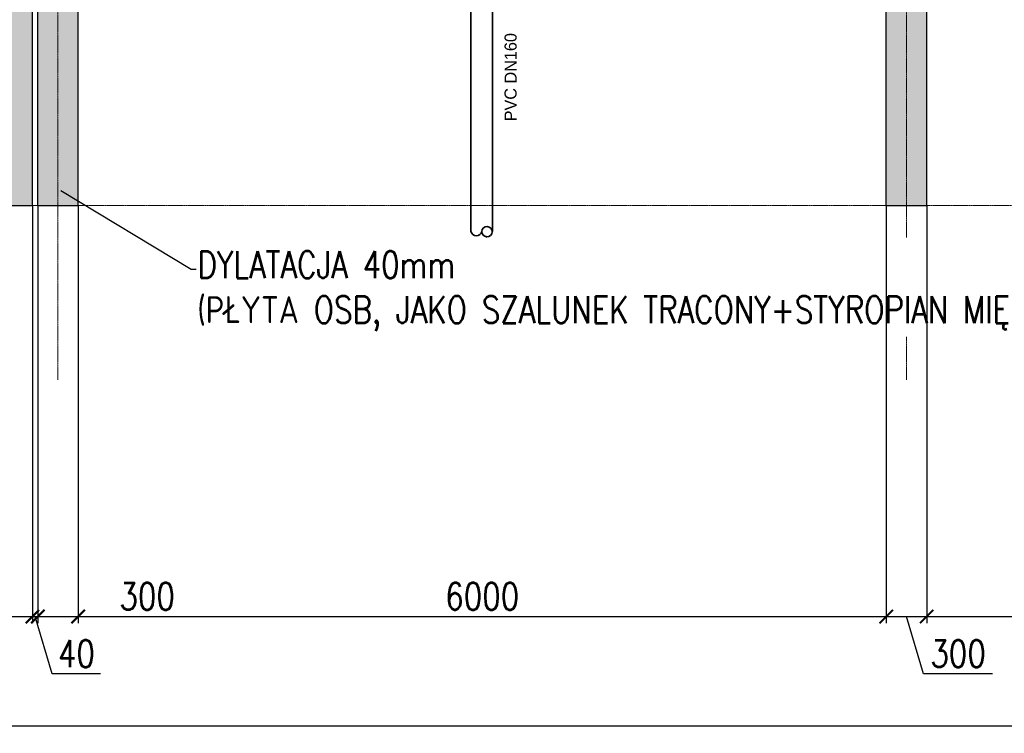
# Model space of a CAD drawing. Header units: millimetres. Extents: x -374129 to 1163271, y -112652 to 695637.
# Tile 91 of 256: x 38196 to 45506, y -50913 to -45611. Entities that reach past the tile are written whole.
import ezdxf
from ezdxf import colors
from ezdxf.entities.mleader import LeaderData, LeaderLine
from ezdxf.math import Vec2, Vec3

# ---------------------------------------------------------------- set-up
doc = ezdxf.new("R2010")
doc.units = ezdxf.units.MM
doc.header["$PDMODE"] = 4
doc.linetypes.add('ACAD_ISO04W100', pattern=[30, 24, -3, 0, -3])
for name, color, linetype in [('EAB_underground piping system', 1, 'Continuous'), ('FK_opisy', 7, 'Continuous'), ('KRT_kreskowanie', 252, 'Continuous'), ('KRT_opisy', 146, 'Continuous'), ('KRT_sciany', 2, 'Continuous'), ('KRT_wymiary', 4, 'Continuous')]:
    doc.layers.add(name, color=color, linetype=linetype)
doc.layers.add('KRT_osie', color=55, linetype='ACAD_ISO04W100', lineweight=18)
doc.styles.add('WYMIAR', font='romans.shx', dxfattribs={"width": 0.8})
doc.dimstyles.new('KRT_1-100', dxfattribs={"dimscale": 100, "dimtxt": 2, "dimasz": 1, "dimexe": 0.5, "dimexo": 0, "dimgap": 0.5, "dimtad": 1, "dimdec": 1, "dimrnd": 0.1, "dimzin": 9, "dimdsep": 46, "dimtxsty": 'WYMIAR', "dimblk": 'ARCHTICK', "dimcen": 0.09, "dimdle": 0.5, "dimclrd": 1, "dimclre": 252, "dimclrt": 256, "dimadec": 0, "dimazin": 0, "dimtfac": 1, "dimtdec": 1, "dimtmove": 0, "dimatfit": 3, "dimfxl": 1, "dimtolj": 1, "dimtzin": 0, "dimarcsym": 0})

# ---------------------------------------------------------------- blocks, each defined once
blk = doc.blocks.new('_ArchTick')
at = {"color": 0, "linetype": 'ByBlock', "const_width": 0.15}
blk.add_lwpolyline([(-0.5, -0.5), (0.5, 0.5)], dxfattribs=at)
blk = doc.blocks.new('*D1106')
at = {"layer": 'Defpoints', "color": 0}
for p in [(37990, -46990.6), (38290, -46990.6), (38290, -50045.1)]:
    blk.add_point(p, dxfattribs=at)
at = {"layer": 'KRT_wymiary', "color": 252, "lineweight": -2}
for p, q in [((37990, -46990.6), (37990, -50095.1)), ((38290, -46990.6), (38290, -50095.1))]:
    blk.add_line(p, q, dxfattribs=at)
at = {"layer": 'KRT_wymiary', "color": 1, "lineweight": -2}
blk.add_line((37940, -50045.1), (38340, -50045.1), dxfattribs=at)
at = {"layer": 'KRT_wymiary', "color": 1, "lineweight": -2, "xscale": 100, "yscale": 100, "zscale": 100, "rotation": 180}
blk.add_blockref('_ArchTick', (37990, -50045.1), dxfattribs=at)
at = {"layer": 'KRT_wymiary', "color": 1, "lineweight": -2, "xscale": 100, "yscale": 100, "zscale": 100}
blk.add_blockref('_ArchTick', (38290, -50045.1), dxfattribs=at)
at = {"layer": 'KRT_wymiary', "insert": (37742.1, -49895.1), "char_height": 200, "attachment_point": 5, "style": 'WYMIAR'}
blk.add_mtext('\\A1;300', dxfattribs=at)
blk = doc.blocks.new('*D1107')
at = {"layer": 'Defpoints', "color": 0}
for p in [(38290, -46990.6), (38330, -46990.6), (38330, -50045.1)]:
    blk.add_point(p, dxfattribs=at)
at = {"layer": 'KRT_wymiary', "color": 252, "lineweight": -2}
for p, q in [((38290, -46990.6), (38290, -50095.1)), ((38330, -46990.6), (38330, -50095.1))]:
    blk.add_line(p, q, dxfattribs=at)
at = {"layer": 'KRT_wymiary', "color": 1, "lineweight": -2}
for p, q in [((38240, -50045.1), (38380, -50045.1)), ((38437.5, -50470.1), (38310, -50045.1)), ((38796.5, -50470.1), (38437.5, -50470.1))]:
    blk.add_line(p, q, dxfattribs=at)
at = {"layer": 'KRT_wymiary', "color": 1, "lineweight": -2, "xscale": 100, "yscale": 100, "zscale": 100}
blk.add_blockref('_ArchTick', (38290, -50045.1), dxfattribs=at)
at = {"layer": 'KRT_wymiary', "color": 1, "lineweight": -2, "xscale": 100, "yscale": 100, "zscale": 100, "rotation": 180}
blk.add_blockref('_ArchTick', (38330, -50045.1), dxfattribs=at)
at = {"layer": 'KRT_wymiary', "insert": (38617, -50320.1), "char_height": 200, "attachment_point": 5, "style": 'WYMIAR'}
blk.add_mtext('\\A1;40', dxfattribs=at)
blk = doc.blocks.new('*D1108')
at = {"layer": 'Defpoints', "color": 0}
for p in [(38330, -46990.6), (38630, -46990.6), (38630, -50045.1)]:
    blk.add_point(p, dxfattribs=at)
at = {"layer": 'KRT_wymiary', "color": 252, "lineweight": -2}
for p, q in [((38330, -46990.6), (38330, -50095.1)), ((38630, -46990.6), (38630, -50095.1))]:
    blk.add_line(p, q, dxfattribs=at)
at = {"layer": 'KRT_wymiary', "color": 1, "lineweight": -2}
for p, q in [((38280, -50045.1), (38680, -50045.1)), ((38630, -50045.1), (39397.9, -50045.1))]:
    blk.add_line(p, q, dxfattribs=at)
at = {"layer": 'KRT_wymiary', "color": 1, "lineweight": -2, "xscale": 100, "yscale": 100, "zscale": 100, "rotation": 180}
blk.add_blockref('_ArchTick', (38330, -50045.1), dxfattribs=at)
at = {"layer": 'KRT_wymiary', "color": 1, "lineweight": -2, "xscale": 100, "yscale": 100, "zscale": 100}
blk.add_blockref('_ArchTick', (38630, -50045.1), dxfattribs=at)
at = {"layer": 'KRT_wymiary', "insert": (39142.2, -49895.1), "char_height": 200, "attachment_point": 5, "style": 'WYMIAR'}
blk.add_mtext('\\A1;300', dxfattribs=at)
blk = doc.blocks.new('*D1109')
at = {"layer": 'Defpoints', "color": 0}
for p in [(38630, -46990.6), (44630, -46990.6), (44630, -50045.1)]:
    blk.add_point(p, dxfattribs=at)
at = {"layer": 'KRT_wymiary', "color": 252, "lineweight": -2}
for p, q in [((38630, -46990.6), (38630, -50095.1)), ((44630, -46990.6), (44630, -50095.1))]:
    blk.add_line(p, q, dxfattribs=at)
at = {"layer": 'KRT_wymiary', "color": 1, "lineweight": -2}
blk.add_line((38580, -50045.1), (44680, -50045.1), dxfattribs=at)
at = {"layer": 'KRT_wymiary', "color": 1, "lineweight": -2, "xscale": 100, "yscale": 100, "zscale": 100, "rotation": 180}
blk.add_blockref('_ArchTick', (38630, -50045.1), dxfattribs=at)
at = {"layer": 'KRT_wymiary', "color": 1, "lineweight": -2, "xscale": 100, "yscale": 100, "zscale": 100}
blk.add_blockref('_ArchTick', (44630, -50045.1), dxfattribs=at)
at = {"layer": 'KRT_wymiary', "insert": (41630, -49895.1), "char_height": 200, "attachment_point": 5, "style": 'WYMIAR'}
blk.add_mtext('\\A1;6000', dxfattribs=at)
blk = doc.blocks.new('*D1110')
at = {"layer": 'Defpoints', "color": 0}
for p in [(44630, -46990.6), (44930, -46990.6), (44930, -50045.1)]:
    blk.add_point(p, dxfattribs=at)
at = {"layer": 'KRT_wymiary', "color": 252, "lineweight": -2}
for p, q in [((44630, -46990.6), (44630, -50095.1)), ((44930, -46990.6), (44930, -50095.1))]:
    blk.add_line(p, q, dxfattribs=at)
at = {"layer": 'KRT_wymiary', "color": 1, "lineweight": -2}
for p, q in [((44580, -50045.1), (44980, -50045.1)), ((44907.5, -50470.1), (44780, -50045.1)), ((45418.9, -50470.1), (44907.5, -50470.1))]:
    blk.add_line(p, q, dxfattribs=at)
at = {"layer": 'KRT_wymiary', "color": 1, "lineweight": -2, "xscale": 100, "yscale": 100, "zscale": 100, "rotation": 180}
blk.add_blockref('_ArchTick', (44630, -50045.1), dxfattribs=at)
at = {"layer": 'KRT_wymiary', "color": 1, "lineweight": -2, "xscale": 100, "yscale": 100, "zscale": 100}
blk.add_blockref('_ArchTick', (44930, -50045.1), dxfattribs=at)
at = {"layer": 'KRT_wymiary', "insert": (45163.2, -50320.1), "char_height": 200, "attachment_point": 5, "style": 'WYMIAR'}
blk.add_mtext('\\A1;300', dxfattribs=at)
blk = doc.blocks.new('*D1111')
at = {"layer": 'Defpoints', "color": 0}
for p in [(44930, -46990.6), (50930, -46990.6), (50930, -50045.1)]:
    blk.add_point(p, dxfattribs=at)
at = {"layer": 'KRT_wymiary', "color": 252, "lineweight": -2}
for p, q in [((44930, -46990.6), (44930, -50095.1)), ((50930, -46990.6), (50930, -50095.1))]:
    blk.add_line(p, q, dxfattribs=at)
at = {"layer": 'KRT_wymiary', "color": 1, "lineweight": -2}
blk.add_line((44880, -50045.1), (50980, -50045.1), dxfattribs=at)
at = {"layer": 'KRT_wymiary', "color": 1, "lineweight": -2, "xscale": 100, "yscale": 100, "zscale": 100, "rotation": 180}
blk.add_blockref('_ArchTick', (44930, -50045.1), dxfattribs=at)
at = {"layer": 'KRT_wymiary', "color": 1, "lineweight": -2, "xscale": 100, "yscale": 100, "zscale": 100}
blk.add_blockref('_ArchTick', (50930, -50045.1), dxfattribs=at)
at = {"layer": 'KRT_wymiary', "insert": (47930, -49895.1), "char_height": 200, "attachment_point": 5, "style": 'WYMIAR'}
blk.add_mtext('\\A1;6000', dxfattribs=at)
blk = doc.blocks.new('*D1127')
at = {"layer": 'Defpoints', "color": 0}
for p in [(70470, -48925.3), (-150, -49455.6), (70470, -50857.2)]:
    blk.add_point(p, dxfattribs=at)
at = {"layer": 'KRT_wymiary', "color": 252, "lineweight": -2}
for p, q in [((70470, -48925.3), (70470, -50907.2)), ((-150, -49455.6), (-150, -50907.2))]:
    blk.add_line(p, q, dxfattribs=at)
at = {"layer": 'KRT_wymiary', "color": 1, "lineweight": -2}
blk.add_line((-200, -50857.2), (70520, -50857.2), dxfattribs=at)
at = {"layer": 'KRT_wymiary', "color": 1, "lineweight": -2, "xscale": 100, "yscale": 100, "zscale": 100, "rotation": 180}
blk.add_blockref('_ArchTick', (-150, -50857.2), dxfattribs=at)
at = {"layer": 'KRT_wymiary', "color": 1, "lineweight": -2, "xscale": 100, "yscale": 100, "zscale": 100}
blk.add_blockref('_ArchTick', (70470, -50857.2), dxfattribs=at)
at = {"layer": 'KRT_wymiary', "insert": (35160, -50707.2), "char_height": 200, "attachment_point": 5, "style": 'WYMIAR'}
blk.add_mtext('\\A1;70620', dxfattribs=at)
blk = doc.blocks.new('sys napowietrzania')
at = {"layer": 'EAB_underground piping system', "lineweight": 35, "elevation": -3580.73}
for points in [[(42566.37, -13065.93), (42566.37, -13345.83), (42566.37, -15098.16)], [(42726.21, -13072.91), (42726.21, -13345.83), (42726.21, -15098.16)]]:
    blk.add_lwpolyline(points, dxfattribs=at)
at = {"layer": 'EAB_underground piping system', "lineweight": 35}
for centre, radius, start, end in [((42606.13, -15088.01, -3580.73), 41.04, 194.319352, 348.477056), ((42606.13, -15088.01, -3580.73), 41.04, 194.319352, 348.477056), ((42685.46, -15097.67, -3580.73), 39.15, 177.855446, 357.855446), ((42685.46, -15097.67, -3580.73), 39.15, 177.855446, 357.855446), ((42685.38, -15099.88, -3580.73), 39.21, 1.086019, 174.624873), ((42685.38, -15099.88, -3580.73), 39.21, 1.086019, 174.624873)]:
    blk.add_arc(centre, radius, start, end, dxfattribs=at)
at = {"layer": 'KRT_opisy', "insert": (42861.19, -13951.1, -3580.73), "char_height": 90, "attachment_point": 5, "rotation": 90}
blk.add_mtext('PVC DN160', dxfattribs=at)

msp = doc.modelspace()

# ---------------------------------------------------------------- hatches: boundary and pattern name
at = {"layer": 'KRT_kreskowanie'}
h = msp.add_hatch(dxfattribs=at)
h.set_pattern_fill('ANSI33', color=256, scale=20, style=0)
h.set_pattern_definition([(45, (-1e-05, 3009.36), (-89.80256, 89.80256), []), (45, (89.8, 3009.36), (-89.80256, 89.80256), [63.5, -31.75])])
h.paths.add_polyline_path([(38290, -33690.64), (19090, -33690.64), (19090, -46990.64), (19390, -46990.64), (19390, -33990.64), (25390, -33990.64), (25390, -46990.64), (25690, -46990.64), (25690, -33990.64), (31690, -33990.64), (31690, -46990.64), (31990, -46990.64), (31990, -33990.64), (37990, -33990.64), (37990, -46990.64), (38290, -46990.64)])
h.paths.add_polyline_path([(51230, -33990.64), (57230, -33990.64), (57230, -46990.64), (57530, -46990.64), (57530, -33690.64), (38330, -33690.64), (38330, -46990.64), (38630, -46990.64), (38630, -33990.64), (44630, -33990.64), (44630, -46990.64), (44930, -46990.64), (44930, -33990.64), (50930, -33990.64), (50930, -46990.64), (51230, -46990.64)])
h.paths.add_polyline_path([(70470, -33690.64), (57570, -33690.64), (57570, -46990.64), (57870, -46990.64), (57870, -33990.64), (63870, -33990.64), (63870, -46990.64), (64170, -46990.64), (64170, -33990.64), (70170, -33990.64), (70170, -46990.64), (70470, -46990.64)])

# ---------------------------------------------------------------- linework, layer by layer
at = {"layer": 'KRT_osie', "ltscale": 0.5}
for p, q in [((38480, -27801.99), (38480, -48285.63)), ((44780, -27801.99), (44780, -48285.63)), ((73659.31, -46990.64), (-4623.4, -46990.64))]:
    msp.add_line(p, q, dxfattribs=at)
at = {"layer": 'KRT_sciany'}
for p, q in [((38290, -46990.64), (38290, -33690.64)), ((38330, -46990.64), (38330, -33690.64)), ((38630, -46990.64), (38630, -33990.64)), ((44630, -46990.64), (44630, -33990.64)), ((37990, -46990.64), (38290, -46990.64)), ((38330, -46990.64), (38630, -46990.64)), ((44630, -46990.64), (44930, -46990.64))]:
    msp.add_line(p, q, dxfattribs=at)

# ---------------------------------------------------------------- dimensions: what is measured, and where the dimension line sits
at = {"layer": 'KRT_wymiary'}
dim = msp.add_linear_dim(base=(70470, -50857.24), p1=(-150, -49455.59), p2=(70470, -48925.33), dimstyle='KRT_1-100', dxfattribs=at)
dim.commit()
dim.dimension.update_dxf_attribs({"geometry": '*D1127', "text_midpoint": (35160, -50707.24)})

# ---------------------------------------------------------------- leaders
at = {"layer": 'FK_opisy', "color": 1}
ml = msp.add_multileader_mtext('Standard', dxfattribs=at)
ml.set_content('\\C54;WYPEŁNIENIE Z DESEK DREWNIANYCH GR.10cm. USZCZELNIONYCH OD WNĘTRZA FOLIĄ BUDOWLANĄ GR.0.5mm', style='WYMIAR')
ml.set_leader_properties()
ml.build(insert=Vec2(0, 0))
ml.multileader.update_dxf_attribs({"text_left_attachment_type": 6, "text_right_attachment_type": 6, "dogleg_length": 0.36, "arrow_head_size": 200, "scale": 100})
ctx = ml.context
ctx.base_point, ctx.scale, ctx.char_height, ctx.arrow_head_size, ctx.landing_gap_size, ctx.plane_origin = Vec3(-6581.15, -44729.21), 100, 200, 200, 9, Vec3(-43361.71, -127601.34)
ctx.left_attachment, ctx.right_attachment = 6, 6
notes = []
notes.append((ctx, [(0, (1, 1, 0), (-6617.15, -44729.21), (1, 0), 36, [(0, [(-7456.67, -46780.64)], 0, [])])]))
ctx.mtext.insert, ctx.mtext.width, ctx.mtext.defined_height, ctx.mtext.line_spacing_style, ctx.mtext.flow_direction = Vec3(-6572.15, -44489.21), 3640.4709, 1400.46, 2, 5
at = {"layer": 'KRT_opisy', "color": 1}
ml = msp.add_multileader_mtext('Standard', dxfattribs=at)
ml.set_content('\\C54;DYLATACJA 40mm\\P(PŁYTA OSB, JAKO SZALUNEK TRACONY+STYROPIAN MIĘKKI EPS70 2cm)', style='WYMIAR')
ml.set_leader_properties()
ml.build(insert=Vec2(0, 0))
ml.multileader.update_dxf_attribs({"text_right_attachment_type": 6, "dogleg_length": 106, "arrow_head_size": 200, "scale": 100})
ctx = ml.context
ctx.base_point, ctx.scale, ctx.char_height, ctx.arrow_head_size, ctx.landing_gap_size, ctx.plane_origin = Vec3(20335.93, -47465.28), 100, 200, 200, 9, Vec3(-5025.04, -140059.01)
ctx.right_attachment = 6
notes.append((ctx, [(0, (1, 1, 0), (20229.93, -47465.28), (1, 0), 106, [(1, [(19090, -46778.21)], 0, [])])]))
ctx.mtext.insert, ctx.mtext.width, ctx.mtext.defined_height, ctx.mtext.flow_direction = Vec3(20344.93, -47331.95), 4153.4618, 1534.23, 5
for ctx, leaders in notes:
    for number, flags, end, landing, length, lines in leaders:
        leader = LeaderData()
        leader.index, (leader.has_last_leader_line, leader.has_dogleg_vector, leader.attachment_direction) = number, flags
        leader.last_leader_point, leader.dogleg_vector, leader.dogleg_length = Vec3(end), Vec3(landing), length
        for number, points, colour, breaks in lines:
            line = LeaderLine()
            line.index, line.vertices, line.color, line.breaks = number, Vec3.list(points), colors.encode_raw_color(colour), breaks
            leader.lines.append(line)
        ctx.leaders.append(leader)

# ---------------------------------------------------------------- next in the draw order: leaders
ml = msp.add_multileader_mtext('Standard', dxfattribs=at)
ml.set_content('\\C54;DYLATACJA 40mm\\P(PŁYTA OSB, JAKO SZALUNEK TRACONY+STYROPIAN MIĘKKI EPS70 2cm)', style='WYMIAR')
ml.set_leader_properties()
ml.build(insert=Vec2(0, 0))
ml.multileader.update_dxf_attribs({"text_right_attachment_type": 6, "dogleg_length": 0.36, "arrow_head_size": 200, "scale": 100})
ctx = ml.context
ctx.base_point, ctx.scale, ctx.char_height, ctx.arrow_head_size, ctx.landing_gap_size, ctx.plane_origin = Vec3(39505.93, -47465.28), 100, 200, 200, 9, Vec3(14214.96, -140059.01)
ctx.right_attachment = 6
notes = []
notes.append((ctx, [(0, (1, 1, 0), (39469.93, -47465.28), (1, 0), 36, [(1, [(38330, -46778.21)], 0, [])])]))
ctx.mtext.insert, ctx.mtext.width, ctx.mtext.defined_height, ctx.mtext.flow_direction = Vec3(39514.93, -47331.95), 5404.4202, 1534.23, 5
ctx.mtext.has_bg_fill, ctx.mtext.bg_color, ctx.mtext.bg_scale_factor, ctx.mtext.bg_transparency, ctx.mtext.use_window_bg_color = 1, -1027028792, 1.5, 0, 1
for ctx, leaders in notes:
    for number, flags, end, landing, length, lines in leaders:
        leader = LeaderData()
        leader.index, (leader.has_last_leader_line, leader.has_dogleg_vector, leader.attachment_direction) = number, flags
        leader.last_leader_point, leader.dogleg_vector, leader.dogleg_length = Vec3(end), Vec3(landing), length
        for number, points, colour, breaks in lines:
            line = LeaderLine()
            line.index, line.vertices, line.color, line.breaks = number, Vec3.list(points), colors.encode_raw_color(colour), breaks
            leader.lines.append(line)
        ctx.leaders.append(leader)

# ---------------------------------------------------------------- next in the draw order: linework, layer by layer
at = {"layer": 'KRT_sciany'}
msp.add_line((44930, -46990.64), (44930, -33990.64), dxfattribs=at)

# ---------------------------------------------------------------- next in the draw order: block references
msp.add_blockref('sys napowietrzania', (-1019.98, -32087.66, 3070))

# ---------------------------------------------------------------- next in the draw order: dimensions: what is measured, and where the dimension line sits
at = {"layer": 'KRT_wymiary'}
for base, p1, p2, picture, middle in [((38290, -50045.05), (37990, -46990.64), (38290, -46990.64), '*D1106', (37742.13, -50045.05)), ((38630, -50045.05), (38330, -46990.64), (38630, -46990.64), '*D1108', (39142.21, -50045.05))]:
    dim = msp.add_linear_dim(base=base, p1=p1, p2=p2, dimstyle='KRT_1-100', override={"dimtmove": 1}, dxfattribs=at)
    dim.commit()
    dim.dimension.update_dxf_attribs({"geometry": picture, "text_midpoint": middle, "dimtype": 160})
for base, p1, p2, picture, middle in [((38330, -50045.05), (38290, -46990.64), (38330, -46990.64), '*D1107', (38487.5, -50320.05)), ((44630, -50045.05), (38630, -46990.64), (44630, -46990.64), '*D1109', (41630, -49895.05)), ((44930, -50045.05), (44630, -46990.64), (44930, -46990.64), '*D1110', (44957.5, -50320.05)), ((50930, -50045.05), (44930, -46990.64), (50930, -46990.64), '*D1111', (47930, -49895.05))]:
    dim = msp.add_linear_dim(base=base, p1=p1, p2=p2, dimstyle='KRT_1-100', override={"dimtmove": 1}, dxfattribs=at)
    dim.commit()
    dim.dimension.update_dxf_attribs({"geometry": picture, "text_midpoint": middle})

# ---------------------------------------------------------------- next in the draw order: leaders
at = {"layer": 'KRT_opisy', "color": 1}
ml = msp.add_multileader_mtext('Standard', dxfattribs=at)
ml.set_content('\\C54;ODPROWADZENIE DO STUDZIENKI KANALIZACYJNEJ WG PROJEKTU BRANŻY SANITARNEJ ', style='WYMIAR')
ml.set_leader_properties()
ml.build(insert=Vec2(0, 0))
ml.multileader.update_dxf_attribs({"text_right_attachment_type": 6, "dogleg_length": 0.36, "arrow_head_size": 200, "scale": 100})
ctx = ml.context
ctx.base_point, ctx.scale, ctx.char_height, ctx.arrow_head_size, ctx.landing_gap_size, ctx.plane_origin = Vec3(3915.77, -48185.54, -393.37), 100, 200, 200, 9, Vec3(-35884, -129932.01, -393.37)
ctx.right_attachment = 6
notes = []
notes.append((ctx, [(0, (1, 1, 0), (3809.77, -48185.54, -393.37), (1, 0), 106, [(1, [(3144.67, -47183.87, -393.37)], 0, [])])]))
ctx.mtext.insert, ctx.mtext.width, ctx.mtext.defined_height, ctx.mtext.flow_direction = Vec3(3924.77, -48085.54, -393.37), 3482.7917, 1400.46, 5
for ctx, leaders in notes:
    for number, flags, end, landing, length, lines in leaders:
        leader = LeaderData()
        leader.index, (leader.has_last_leader_line, leader.has_dogleg_vector, leader.attachment_direction) = number, flags
        leader.last_leader_point, leader.dogleg_vector, leader.dogleg_length = Vec3(end), Vec3(landing), length
        for number, points, colour, breaks in lines:
            line = LeaderLine()
            line.index, line.vertices, line.color, line.breaks = number, Vec3.list(points), colors.encode_raw_color(colour), breaks
            leader.lines.append(line)
        ctx.leaders.append(leader)

doc.saveas('drawing.dxf')
